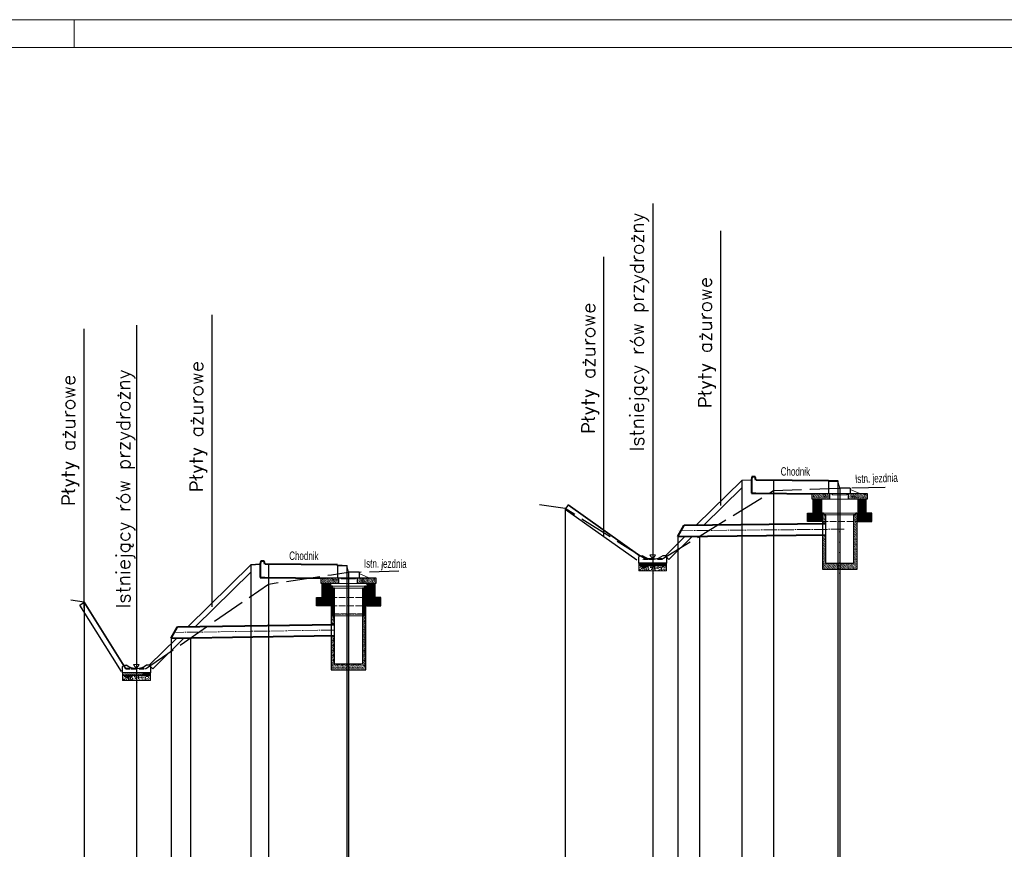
# Model space of a CAD drawing. Header units: millimetres. Extents: x 288 to 84288, y 257 to 29957.
# Tile 6 of 7: x 41311 to 58939, y 15107 to 29957. Entities that reach past the tile are written whole.
import ezdxf
from ezdxf.enums import TextEntityAlignment as Align

# ---------------------------------------------------------------- set-up
doc = ezdxf.new("R2010")
doc.units = ezdxf.units.MM
for name, pattern in [('ACAD_ISO02W100', [15, 12, -3]), ('ACAD_ISO03W100', [30, 12, -18]), ('ACAD_ISO04W100', [30, 24, -3, 0, -3]), ('ACAD_ISO10W100', [18.5, 12, -3, 0.5, -3]), ('DASHEDX2', [1.5, 1, -0.5]), ('DGN Style 2', [0.28364, 0.170184, -0.113456])]:
    doc.linetypes.add(name, pattern=pattern)
for name, color, linetype, lineweight in [('12_obrys', 7, 'Continuous', 0), ('3_opisy', 7, 'Continuous', 0), ('60', 7, 'Continuous', 0), ('9_warstwy', 7, 'Continuous', 0), ('_TABELKA', 7, 'Continuous', 9), ('chodnik', 7, 'Continuous', 0), ('I-kanal.deszcz.projekt.', 30, 'Continuous', 40), ('IS-kanalizacja', 32, 'Continuous', 40), ('IS-Studzienki', 80, 'Continuous', 30), ('korytko betonowe', 7, 'Continuous', 0), ('osie', 10, 'ACAD_ISO04W100', 13), ('pobocze', 7, 'Continuous', 0), ('projektowany', 3, 'Continuous', 35), ('Teren istniejacy', 20, 'DASHEDX2', 25), ('Wpust', 2, 'Continuous', 35)]:
    doc.layers.add(name, color=color, linetype=linetype, lineweight=lineweight)
for name, color, linetype in [('IS-Odnośniki', 7, 'Continuous'), ('IS-tabela', 1, 'Continuous'), ('Tabela', 1, 'Continuous')]:
    doc.layers.add(name, color=color, linetype=linetype)
doc.styles.add('Style-Arial Narrow', font='ARIALN.TTF')

# ---------------------------------------------------------------- blocks, each defined once
blk = doc.blocks.new('S')
at = {"layer": 'IS-Studzienki', "linetype": 'ACAD_ISO03W100', "lineweight": 18}
for p, q in [((55786, 20959), (55726, 21019)), ((55786, 20937), (55726, 20997)), ((55750, 21017), (55736, 21031)), ((55786, 20982), (55768, 20999)), ((56322, 20961), (56286, 20998)), ((56343, 20963), (56307, 20999)), ((56346, 20983), (56319, 21010)), ((56346, 21005), (56324, 21027)), ((55786, 20914), (55726, 20974)), ((55786, 20892), (55726, 20952)), ((55786, 20869), (55726, 20929)), ((55775, 20857), (55726, 20907)), ((55753, 20857), (55726, 20884)), ((55730, 20857), (55726, 20862)), ((56290, 20971), (56286, 20975)), ((56346, 20893), (56286, 20953)), ((56346, 20871), (56286, 20931)), ((56346, 20848), (56286, 20908)), ((56346, 20826), (56286, 20886)), ((56346, 20803), (56286, 20863)), ((56346, 20781), (56286, 20841)), ((56346, 20758), (56286, 20818)), ((56346, 20915), (56290, 20971)), ((56346, 20938), (56322, 20961)), ((56346, 20960), (56343, 20963)), ((55786, 20577), (55732, 20631)), ((55786, 20600), (55754, 20631)), ((55786, 20622), (55777, 20631)), ((56346, 20736), (56286, 20796)), ((56346, 20713), (56286, 20773)), ((56346, 20691), (56286, 20751)), ((56346, 20668), (56286, 20728)), ((56346, 20646), (56286, 20706)), ((56346, 20624), (56286, 20684)), ((56346, 20601), (56286, 20661)), ((56346, 20579), (56286, 20639)), ((55786, 20555), (55726, 20615)), ((55786, 20533), (55726, 20593)), ((55786, 20510), (55726, 20570)), ((55786, 20488), (55726, 20548)), ((55786, 20465), (55726, 20525)), ((55786, 20443), (55726, 20503)), ((55786, 20420), (55726, 20480)), ((55786, 20398), (55726, 20458)), ((56346, 20556), (56286, 20616)), ((56346, 20534), (56286, 20594)), ((56346, 20511), (56286, 20571)), ((56346, 20489), (56286, 20549)), ((56346, 20466), (56286, 20526)), ((56346, 20444), (56286, 20504)), ((56346, 20422), (56286, 20482)), ((56346, 20399), (56286, 20459)), ((55786, 20375), (55726, 20435)), ((55786, 20353), (55726, 20413)), ((55786, 20330), (55726, 20390)), ((55786, 20308), (55726, 20368)), ((55786, 20286), (55726, 20346)), ((55786, 20263), (55726, 20323)), ((55786, 20241), (55726, 20301)), ((55786, 20218), (55726, 20278)), ((56346, 20377), (56286, 20437)), ((56346, 20354), (56286, 20414)), ((56346, 20332), (56286, 20392)), ((56346, 20309), (56286, 20369)), ((56346, 20287), (56286, 20347)), ((56346, 20264), (56286, 20324)), ((56346, 20242), (56286, 20302)), ((56346, 20219), (56286, 20279)), ((55786, 20196), (55726, 20256)), ((55786, 20173), (55726, 20233)), ((55786, 20151), (55726, 20211)), ((55883, 20031), (55726, 20188)), ((55860, 20031), (55726, 20166)), ((55838, 20031), (55726, 20144)), ((55816, 20031), (55726, 20121)), ((55793, 20031), (55726, 20099)), ((55905, 20031), (55805, 20131)), ((55928, 20031), (55828, 20131)), ((55950, 20031), (55850, 20131)), ((55973, 20031), (55873, 20131)), ((55995, 20031), (55895, 20131)), ((56018, 20031), (55918, 20131)), ((56040, 20031), (55940, 20131)), ((56063, 20031), (55963, 20131)), ((56085, 20031), (55985, 20131)), ((56107, 20031), (56007, 20131)), ((56130, 20031), (56030, 20131)), ((56152, 20031), (56052, 20131)), ((56175, 20031), (56075, 20131)), ((56197, 20031), (56097, 20131)), ((56220, 20031), (56120, 20131)), ((56242, 20031), (56142, 20131)), ((56265, 20031), (56165, 20131)), ((56287, 20031), (56187, 20131)), ((56310, 20031), (56210, 20131)), ((56332, 20031), (56232, 20131)), ((56346, 20040), (56254, 20131)), ((56346, 20062), (56277, 20131)), ((56346, 20197), (56286, 20257)), ((56346, 20175), (56286, 20235)), ((56346, 20152), (56286, 20212)), ((56346, 20130), (56286, 20190)), ((56346, 20107), (56286, 20167)), ((56346, 20085), (56286, 20145)), ((55771, 20031), (55726, 20076)), ((55748, 20031), (55726, 20054))]:
    blk.add_line(p, q, dxfattribs=at)
at = {"layer": 'IS-Studzienki', "linetype": 'Continuous', "lineweight": 20}
for p, q in [((56286, 20999), (55786, 20999)), ((55786, 20857), (55726, 20857)), ((55786, 20631), (55726, 20631))]:
    blk.add_line(p, q, dxfattribs=at)
at = {"layer": 'IS-Studzienki'}
blk.add_lwpolyline([(55786, 20131), (55786, 20999), (55756, 20999), (55746, 21031), (55731, 21031), (55726, 21026), (55726, 20031), (56346, 20031), (56346, 21026), (56341, 21031), (56326, 21031), (56316, 20999), (56286, 20999), (56286, 20131)], close=True, dxfattribs=at)
blk = doc.blocks.new('*U4')
at = {"layer": 'korytko betonowe', "color": 7, "linetype": 'Continuous', "lineweight": 30}
for p, q in [((-0.275, 0.05), (-0.25, 0.075)), ((0.25, 0.075), (0.275, 0.05))]:
    blk.add_line(p, q, dxfattribs=at)
at = {"layer": 'korytko betonowe', "color": 7, "linetype": 'Continuous', "lineweight": 30, "flags": 128}
for points in [[(0.275, 0.05), (0.275, -0.075), (-0.275, -0.075), (-0.275, 0.05)], [(-0.25, 0.075), (-0.2, 0.075), (-0.2, 0.075)], [(0.25, 0.075), (0.2, 0.075), (0.2, 0.075)]]:
    blk.add_lwpolyline(points, dxfattribs=at)
at = {"layer": 'korytko betonowe', "color": 7, "linetype": 'Continuous', "lineweight": 30, "extrusion": (0, 0, -1)}
blk.add_arc((0, 0.326), 0.321, 231.4199, 308.5801, dxfattribs=at)
blk = doc.blocks.new('*U5')
at = {"layer": 'korytko betonowe', "color": 7, "linetype": 'Continuous', "lineweight": 30}
blk.add_line((0, 0), (0, 0), dxfattribs=at)
blk.add_line((0, 0), (0, 0), dxfattribs=at)
at = {"layer": 'korytko betonowe', "color": 7, "linetype": 'Continuous', "lineweight": 30, "flags": 128}
for points in [[(0, 0), (0, 0), (0, 0), (0, 0)], [(0, 0), (0, 0), (0, 0)], [(0, 0), (0, 0), (0, 0)]]:
    blk.add_lwpolyline(points, dxfattribs=at)
at = {"layer": 'korytko betonowe', "color": 7, "linetype": 'Continuous', "lineweight": 30, "extrusion": (0, 0, -1)}
blk.add_arc((0, 0), 0.321, 231.4199, 308.5801, dxfattribs=at)
blk = doc.blocks.new('Podstawa')
at = {"layer": 'IS-Studzienki', "linetype": 'ACAD_ISO03W100', "lineweight": 20}
h = blk.add_hatch(dxfattribs=at)
h.set_pattern_fill('ANSI31', color=256, scale=5, angle=90, style=0)
h.set_pattern_definition([(135, (7153.719, 34713.496), (-11.22532, -11.22532), [])])
h.paths.add_polyline_path([(7304, 34963), (7154, 34963), (7154, 34713), (7304, 34713)])
h.paths.add_polyline_path([(8104, 34963), (7954, 34963), (7954, 34713), (8104, 34713)])
h = blk.add_hatch(dxfattribs=at)
h.set_pattern_fill('ANSI31', color=256, scale=5, angle=90, style=0)
h.set_pattern_definition([(135, (7053.719, 34563.496), (-11.22532, -11.22532), [])])
h.paths.add_polyline_path([(8204, 34713), (7954, 34713), (7954, 34563), (8204, 34563)])
h.paths.add_polyline_path([(7304, 34713), (7054, 34713), (7054, 34563), (7304, 34563)])
for p, q in [((7229, 34963), (7139, 35053)), ((7206, 34963), (7139, 35031)), ((7184, 34963), (7139, 35008)), ((7161, 34963), (7139, 34986)), ((7251, 34963), (7151, 35063)), ((7273, 34963), (7173, 35063)), ((7296, 34963), (7196, 35063)), ((7318, 34963), (7218, 35063)), ((7341, 34963), (7241, 35063)), ((7363, 34963), (7263, 35063)), ((7384, 34965), (7286, 35063)), ((7384, 34988), (7308, 35063)), ((7408, 34963), (7308, 35063)), ((7384, 35010), (7331, 35063)), ((7431, 34963), (7331, 35063)), ((7384, 35033), (7353, 35063)), ((7451, 34965), (7353, 35063)), ((7384, 35055), (7375, 35063)), ((7451, 34988), (7375, 35063)), ((7451, 35010), (7398, 35063)), ((7451, 35033), (7420, 35063)), ((7451, 35055), (7443, 35063)), ((7906, 34963), (7811, 35059)), ((7884, 34963), (7811, 35037)), ((7861, 34963), (7811, 35014)), ((7839, 34963), (7811, 34992)), ((7817, 34963), (7811, 34969)), ((7929, 34963), (7829, 35063)), ((7951, 34963), (7851, 35063)), ((7969, 34963), (7874, 35059)), ((7947, 34963), (7874, 35037)), ((7924, 34963), (7874, 35014)), ((7902, 34963), (7874, 34992)), ((7880, 34963), (7874, 34969)), ((7992, 34963), (7892, 35063)), ((8014, 34963), (7914, 35063)), ((8037, 34963), (7937, 35063)), ((8059, 34963), (7959, 35063)), ((8082, 34963), (7982, 35063)), ((8104, 34963), (8004, 35063)), ((8119, 34971), (8027, 35063)), ((8119, 34994), (8049, 35063)), ((8119, 35016), (8071, 35063)), ((8119, 35039), (8094, 35063)), ((8119, 35061), (8116, 35063))]:
    blk.add_line(p, q, dxfattribs=at)
at = {"layer": 'IS-Studzienki', "linetype": 'Continuous', "lineweight": 20}
blk.add_line((7384, 34963), (7874, 34963), dxfattribs=at)
at = {"layer": 'IS-Studzienki', "linetype": 'ACAD_ISO02W100', "lineweight": 20, "ltscale": 10}
for p, q in [((7449, 35063), (7789, 35063)), ((7304, 34713), (7954, 34713)), ((7304, 34563), (7954, 34563))]:
    blk.add_line(p, q, dxfattribs=at)
at = {"layer": 'IS-Studzienki', "linetype": 'Continuous'}
for points in [[(7139, 35063), (7449, 35063), (7449, 34963), (7139, 34963)], [(7304, 34713), (7154, 34713), (7154, 34963), (7304, 34963)], [(7789, 35063), (8119, 35063), (8119, 34963), (7789, 34963)], [(8104, 34963), (7954, 34963), (7954, 34713), (8104, 34713)], [(7304, 34563), (7054, 34563), (7054, 34713), (7304, 34713)], [(8204, 34713), (7954, 34713), (7954, 34563), (8204, 34563)]]:
    blk.add_lwpolyline(points, close=True, dxfattribs=at)
blk = doc.blocks.new('Podstawa 1000  II')
at = {"layer": 'IS-Studzienki', "linetype": 'ACAD_ISO03W100', "lineweight": 18}
for p, q in [((38411, 28192), (38397, 28207)), ((38447, 28134), (38387, 28194)), ((38447, 28112), (38387, 28172)), ((38447, 28089), (38387, 28149)), ((38447, 28067), (38387, 28127)), ((38447, 28045), (38387, 28105)), ((38436, 28033), (38387, 28082)), ((38414, 28033), (38387, 28060)), ((38391, 28033), (38387, 28037)), ((38447, 28157), (38429, 28175)), ((38983, 28137), (38947, 28173)), ((38951, 28146), (38947, 28151)), ((39007, 28068), (38947, 28128)), ((39007, 28046), (38947, 28106)), ((39007, 28023), (38947, 28083)), ((39007, 28001), (38947, 28061)), ((39007, 27979), (38947, 28039)), ((39007, 28091), (38951, 28146)), ((39003, 28139), (38968, 28175)), ((39007, 28158), (38980, 28185)), ((39007, 28113), (38983, 28137)), ((39007, 28181), (38985, 28202)), ((39007, 28136), (39003, 28139)), ((39007, 27956), (38947, 28016)), ((39007, 27934), (38947, 27994)), ((39007, 27911), (38947, 27971)), ((39007, 27889), (38947, 27949)), ((39007, 27866), (38947, 27926)), ((39007, 27844), (38947, 27904)), ((39007, 27821), (38947, 27881)), ((39007, 27799), (38947, 27859)), ((38447, 27730), (38387, 27790)), ((38447, 27708), (38387, 27768)), ((38447, 27685), (38387, 27745)), ((38447, 27663), (38387, 27723)), ((38447, 27640), (38387, 27700)), ((38447, 27618), (38387, 27678)), ((38447, 27753), (38393, 27807)), ((38447, 27775), (38415, 27807)), ((38447, 27798), (38438, 27807)), ((39007, 27776), (38947, 27836)), ((39007, 27754), (38947, 27814)), ((39007, 27732), (38947, 27792)), ((39007, 27709), (38947, 27769)), ((39007, 27687), (38947, 27747)), ((39007, 27664), (38947, 27724)), ((39007, 27642), (38947, 27702)), ((39007, 27619), (38947, 27679)), ((38447, 27596), (38387, 27656)), ((38447, 27573), (38387, 27633)), ((38447, 27551), (38387, 27611)), ((38447, 27528), (38387, 27588)), ((38447, 27506), (38387, 27566)), ((38447, 27483), (38387, 27543)), ((38447, 27461), (38387, 27521)), ((39007, 27597), (38947, 27657)), ((39007, 27574), (38947, 27634)), ((39007, 27552), (38947, 27612)), ((39007, 27529), (38947, 27589)), ((39007, 27507), (38947, 27567)), ((39007, 27485), (38947, 27545)), ((39007, 27462), (38947, 27522)), ((38447, 27438), (38387, 27498)), ((38447, 27416), (38387, 27476)), ((38447, 27394), (38387, 27454)), ((38447, 27371), (38387, 27431)), ((38447, 27349), (38387, 27409)), ((38447, 27326), (38387, 27386)), ((38544, 27207), (38387, 27364)), ((38521, 27207), (38387, 27341)), ((39007, 27440), (38947, 27500)), ((39007, 27417), (38947, 27477)), ((39007, 27395), (38947, 27455)), ((39007, 27372), (38947, 27432)), ((39007, 27350), (38947, 27410)), ((39007, 27327), (38947, 27387)), ((39007, 27305), (38947, 27365)), ((39007, 27283), (38947, 27343)), ((38499, 27207), (38387, 27319)), ((38476, 27207), (38387, 27296)), ((38454, 27207), (38387, 27274)), ((38431, 27207), (38387, 27251)), ((38409, 27207), (38387, 27229)), ((38566, 27207), (38466, 27307)), ((38589, 27207), (38489, 27307)), ((38611, 27207), (38511, 27307)), ((38634, 27207), (38534, 27307)), ((38656, 27207), (38556, 27307)), ((38678, 27207), (38578, 27307)), ((38701, 27207), (38601, 27307)), ((38723, 27207), (38623, 27307)), ((38746, 27207), (38646, 27307)), ((38768, 27207), (38668, 27307)), ((38791, 27207), (38691, 27307)), ((38813, 27207), (38713, 27307)), ((38836, 27207), (38736, 27307)), ((38858, 27207), (38758, 27307)), ((38880, 27207), (38780, 27307)), ((38903, 27207), (38803, 27307)), ((38925, 27207), (38825, 27307)), ((38948, 27207), (38848, 27307)), ((38970, 27207), (38870, 27307)), ((38993, 27207), (38893, 27307)), ((39007, 27215), (38915, 27307)), ((39007, 27238), (38938, 27307)), ((39007, 27260), (38947, 27320))]:
    blk.add_line(p, q, dxfattribs=at)
at = {"layer": 'IS-Studzienki', "linetype": 'ACAD_ISO02W100', "lineweight": 15, "ltscale": 10}
blk.add_line((38407, 28207), (38987, 28207), dxfattribs=at)
at = {"layer": 'IS-Studzienki', "linetype": 'Continuous', "lineweight": 20}
for p, q in [((38447, 28033), (38387, 28033)), ((38947, 28175), (38447, 28175)), ((38447, 27807), (38387, 27807))]:
    blk.add_line(p, q, dxfattribs=at)
at = {"layer": 'IS-Studzienki'}
blk.add_lwpolyline([(38447, 27307), (38447, 28175), (38417, 28175), (38407, 28207), (38392, 28207), (38387, 28202), (38387, 27207), (39007, 27207), (39007, 28202), (39002, 28207), (38987, 28207), (38977, 28175), (38947, 28175), (38947, 27307)], close=True, dxfattribs=at)
blk = doc.blocks.new('Krąg 500')
at = {"layer": 'IS-Studzienki', "linetype": 'ACAD_ISO03W100', "lineweight": 13}
h = blk.add_hatch(dxfattribs=at)
h.set_pattern_fill('ANSI31', color=256, scale=5, angle=90, style=0)
h.set_pattern_definition([(135, (39872.578, 29628.221), (-11.22532, -11.22532), [])])
h.paths.add_polyline_path([(39933, 30126), (39903, 30126), (39893, 30158), (39880, 30158), (39873, 30151), (39873, 29658), (39903, 29658), (39913, 29628), (39933, 29628)])
h.paths.add_polyline_path([(40493, 30151), (40486, 30158), (40473, 30158), (40463, 30126), (40433, 30126), (40433, 30101, 0.228719), (40493, 30091)])
h.paths.add_polyline_path([(40493, 30091, -0.228719), (40433, 30101), (40433, 29695, -0.228719), (40493, 29686)])
h.paths.add_polyline_path([(40493, 29686, 0.228719), (40433, 29695), (40433, 29628), (40453, 29628), (40463, 29658), (40493, 29658)])
at = {"layer": 'IS-Studzienki', "lineweight": 13}
for p, q in [((39893, 30158), (40473, 30158)), ((39933, 30126), (40433, 30126)), ((39933, 29628), (40433, 29628))]:
    blk.add_line(p, q, dxfattribs=at)
at = {"layer": 'IS-Studzienki', "linetype": 'ACAD_ISO10W100', "lineweight": 13, "ltscale": 10}
blk.add_line((39933, 29658), (40433, 29658), dxfattribs=at)
at = {"layer": 'IS-Studzienki'}
for points in [[(39893, 30158), (39878, 30158), (39873, 30153), (39873, 29658), (39903, 29658), (39913, 29628), (39933, 29628), (39933, 30126), (39903, 30126)], [(40493, 29658), (40493, 30153), (40488, 30158), (40473, 30158), (40463, 30126), (40433, 30126), (40433, 29628), (40453, 29628), (40463, 29658)]]:
    blk.add_lwpolyline(points, close=True, dxfattribs=at)

msp = doc.modelspace()

# ---------------------------------------------------------------- hatches: boundary and pattern name
at = {"layer": '9_warstwy', "linetype": 'Continuous', "lineweight": 0}
h = msp.add_hatch(dxfattribs=at)
h.set_pattern_fill('DOTS', scale=909.09, style=0, pattern_type=2)
h.set_pattern_definition([(0, (31344.8096, 20832.4175), (3.607951, 7.2159019), [0, -7.2163564])])
h.paths.add_polyline_path([(52758, 20225), (52394, 20225), (52394, 20180), (52412, 20180), (52563, 20180), (52753, 20180)])
h = msp.add_hatch(dxfattribs=at)
h.set_pattern_fill('AR-CONC', scale=909.09, style=0, pattern_type=2)
h.set_pattern_definition([(50, (31447.91, 20750.56), (82.81113, -7.24503), [8.65908, -95.2499]), (355, (31447.91, 20750.56), (-16.01945, 86.84384), [6.92727, -76.19992]), (100.451, (31454.81, 20749.96), (66.79198, 79.5984), [7.35908, -80.94992]), (46.1842, (31447.91, 20773.65), (123.2176, -19.11013), [12.9891, -142.8753]), (96.6356, (31458.18, 20772.06), (107.9104, 112.46645), [11.0391, -121.4253]), (351.184, (31447.91, 20773.65), (107.91115, 112.4663), [10.3909, -114.2999]), (21, (31459.45, 20767.88), (68.91579, -46.48428), [8.65908, -95.2499]), (326, (31459.45, 20767.88), (28.0918, 83.72172), [6.92727, -76.19992]), (71.4514, (31465.196, 20764.006), (97.0074, 37.23763), [7.35908, -80.94992]), (37.5, (31444.426, 20751), (1.40391, 38.43407), [0, -75.27265, 0, -77.35447, 0, -76.49083]), (7.5, (31444.426, 20751), (30.37254, 45.53658), [0, -44.09996, 0, -73.54538, 0, -29.15452]), (327.5, (31426.244, 20751), (61.632027, -2.60397), [0, -28.86361, 0, -90.05446, 0, -119.49988]), (317.5, (31408.06, 20751), (67.33138, 11.55748), [0, -37.51814, 0, -59.80903, 0, -84.85446])])
h.paths.add_polyline_path([(52484, 20133), (52412, 20180), (52394, 20180), (52394, 20089), (52894, 20089), (52894, 20180), (52753, 20180), (52563, 20180)])
h = msp.add_hatch(dxfattribs=at)
h.set_pattern_fill('AR-CONC', scale=909.09, style=0, pattern_type=2)
h.set_pattern_definition([(50, (31244.935, 20774.36), (82.81113, -7.24503), [8.65908, -95.2499]), (355, (31244.935, 20774.36), (-16.01945, 86.84384), [6.92727, -76.19992]), (100.451, (31251.84, 20773.76), (66.79198, 79.5984), [7.3591, -80.94992]), (46.1842, (31244.94, 20797.45), (123.2176, -19.11013), [12.9891, -142.8753]), (96.6356, (31255.2, 20795.86), (107.9104, 112.46645), [11.0391, -121.4253]), (351.184, (31244.94, 20797.45), (107.91115, 112.4663), [10.3909, -114.2999]), (21, (31256.48, 20791.68), (68.91579, -46.48428), [8.65908, -95.2499]), (326, (31256.48, 20791.68), (28.0918, 83.72172), [6.92727, -76.19992]), (71.4514, (31262.22, 20787.805), (97.0074, 37.23763), [7.3591, -80.94992]), (37.5, (31244.426, 20774.638), (1.40391, 38.43407), [0, -75.27265, 0, -77.35447, 0, -76.49083]), (7.5, (31244.426, 20774.638), (30.37254, 45.53658), [0, -44.09996, 0, -73.54538, 0, -29.15452]), (327.5, (31217.153, 20774.638), (61.632027, -2.60397), [0, -28.86361, 0, -90.05446, 0, -119.49988]), (317.5, (31208.06, 20774.64), (67.33138, 11.55748), [0, -37.51814, 0, -59.80903, 0, -84.85446])])
h.paths.add_polyline_path([(52412, 20180), (52484, 20133), (52563, 20180)])
h = msp.add_hatch(dxfattribs=at)
h.set_pattern_fill('DOTS', scale=909.09, style=0, pattern_type=2)
h.set_pattern_definition([(0, (31586.236, 20818.535), (3.607951, 7.2159019), [0, -7.2163564])])
h.paths.add_polyline_path([(52753, 20180), (52894, 20180), (52894, 20225), (52758, 20225)])
h = msp.add_hatch(dxfattribs=at)
h.set_pattern_fill('AR-CONC', scale=0.90909, style=0, pattern_type=2)
h.set_pattern_definition([(50, (52640.87915, 20050.385), (0.08281113, -0.00724503), [0.00865908, -0.0952499]), (355, (52640.87915, 20050.385), (-0.01601945, 0.08684384), [0.00692727, -0.07619992]), (100.451, (52640.88605, 20050.3844), (0.06679198, 0.0795984), [0.00735908, -0.08094992]), (46.1842, (52640.87915, 20050.40809), (0.1232176, -0.01911013), [0.0129891, -0.1428753]), (96.6356, (52640.88942, 20050.4065), (0.1079104, 0.11246645), [0.0110391, -0.1214253]), (351.184, (52640.87915, 20050.40809), (0.10791115, 0.1124663), [0.0103909, -0.1142999]), (21, (52640.890695, 20050.40232), (0.06891579, -0.04648428), [0.00865908, -0.0952499]), (326, (52640.890695, 20050.40232), (0.0280918, 0.08372172), [0.00692727, -0.07619992]), (71.4514, (52640.89644, 20050.398446), (0.0970074, 0.03723763), [0.00735908, -0.08094992]), (37.5, (52640.875668, 20050.38544), (0.00140391, 0.03843407), [0, -0.07527265, 0, -0.07735447, 0, -0.07649083]), (7.5, (52640.875668, 20050.38544), (0.03037254, 0.04553658), [0, -0.04409996, 0, -0.07354538, 0, -0.02915452]), (327.5, (52640.857486, 20050.38544), (0.061632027, -0.00260397), [0, -0.02886361, 0, -0.09005446, 0, -0.11949988]), (317.5, (52640.839304, 20050.38544), (0.06733138, 0.01155748), [0, -0.03751814, 0, -0.05980903, 0, -0.08485446])])
h.paths.add_polyline_path([(52662, 20050), (52662, 20050), (52662, 20050), (52662, 20050), (52662, 20050), (52662, 20050), (52662, 20050), (52662, 20050)])
h = msp.add_hatch(dxfattribs=at)
h.set_pattern_fill('AR-CONC', scale=0.90909, style=0, pattern_type=2)
h.set_pattern_definition([(50, (52640.67618, 20050.4088), (0.08281113, -0.00724503), [0.00865908, -0.0952499]), (355, (52640.67618, 20050.4088), (-0.01601945, 0.08684384), [0.00692727, -0.07619992]), (100.451, (52640.68308, 20050.4082), (0.06679198, 0.0795984), [0.0073591, -0.08094992]), (46.1842, (52640.67618, 20050.43189), (0.1232176, -0.01911013), [0.0129891, -0.1428753]), (96.6356, (52640.68645, 20050.4303), (0.1079104, 0.11246645), [0.0110391, -0.1214253]), (351.184, (52640.67618, 20050.43189), (0.10791115, 0.1124663), [0.0103909, -0.1142999]), (21, (52640.68772, 20050.42612), (0.06891579, -0.04648428), [0.00865908, -0.0952499]), (326, (52640.68772, 20050.42612), (0.0280918, 0.08372172), [0.00692727, -0.07619992]), (71.4514, (52640.693465, 20050.422245), (0.0970074, 0.03723763), [0.0073591, -0.08094992]), (37.5, (52640.675668, 20050.409078), (0.00140391, 0.03843407), [0, -0.07527265, 0, -0.07735447, 0, -0.07649083]), (7.5, (52640.675668, 20050.409078), (0.03037254, 0.04553658), [0, -0.04409996, 0, -0.07354538, 0, -0.02915452]), (327.5, (52640.648395, 20050.409078), (0.061632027, -0.00260397), [0, -0.02886361, 0, -0.09005446, 0, -0.11949988]), (317.5, (52640.639304, 20050.40908), (0.06733138, 0.01155748), [0, -0.03751814, 0, -0.05980903, 0, -0.08485446])])
h.paths.add_polyline_path([(52662, 20050), (52662, 20050), (52662, 20050)])
h = msp.add_hatch(dxfattribs=at)
h.set_pattern_fill('DOTS', scale=0.90909, style=0, pattern_type=2)
h.set_pattern_definition([(0, (52640.776051, 20050.4668575), (0.003607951, 0.0072159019), [0, -0.0072163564])])
h.paths.add_polyline_path([(52662, 20050), (52662, 20050), (52662, 20050), (52662, 20050), (52662, 20050), (52662, 20050)])
h = msp.add_hatch(dxfattribs=at)
h.set_pattern_fill('DOTS', scale=0.90909, style=0, pattern_type=2)
h.set_pattern_definition([(0, (52641.0174774, 20050.452975), (0.003607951, 0.0072159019), [0, -0.0072163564])])
h.paths.add_polyline_path([(52662, 20050), (52662, 20050), (52662, 20050), (52662, 20050)])
h = msp.add_hatch(dxfattribs=at)
h.set_pattern_fill('DOTS', scale=909.09, style=0, pattern_type=2)
h.set_pattern_definition([(0, (22102.8384, 18872.42), (3.607951, 7.2159019), [0, -7.2163564])])
h.paths.add_polyline_path([(43516, 18265), (43152, 18265), (43152, 18220), (43170, 18220), (43321, 18220), (43511, 18220)])
h = msp.add_hatch(dxfattribs=at)
h.set_pattern_fill('AR-CONC', scale=909.09, style=0, pattern_type=2)
h.set_pattern_definition([(50, (22205.937, 18790.564), (82.81113, -7.24503), [8.65908, -95.2499]), (355, (22205.94, 18790.56), (-16.01945, 86.84384), [6.92727, -76.19992]), (100.451, (22212.84, 18789.96), (66.79198, 79.5984), [7.35908, -80.94992]), (46.1842, (22205.94, 18813.65), (123.2176, -19.11013), [12.9891, -142.8753]), (96.6356, (22216.2, 18812.06), (107.9104, 112.46645), [11.0391, -121.4253]), (351.184, (22205.94, 18813.65), (107.91115, 112.4663), [10.3909, -114.2999]), (21, (22217.48, 18807.88), (68.91579, -46.48428), [8.65908, -95.2499]), (326, (22217.48, 18807.88), (28.0918, 83.72172), [6.92727, -76.19992]), (71.4514, (22223.225, 18804.01), (97.0074, 37.23763), [7.35908, -80.94992]), (37.5, (22202.455, 18791.004), (1.40391, 38.43407), [0, -75.27265, 0, -77.35447, 0, -76.49083]), (7.5, (22202.455, 18791.004), (30.37254, 45.53658), [0, -44.09996, 0, -73.54538, 0, -29.15452]), (327.5, (22184.273, 18791.004), (61.632027, -2.60397), [0, -28.86361, 0, -90.05446, 0, -119.49988]), (317.5, (22166.09, 18791.004), (67.33138, 11.55748), [0, -37.51814, 0, -59.80903, 0, -84.85446])])
h.paths.add_polyline_path([(43242, 18173), (43170, 18220), (43152, 18220), (43152, 18129), (43652, 18129), (43652, 18220), (43511, 18220), (43321, 18220)])
h = msp.add_hatch(dxfattribs=at)
h.set_pattern_fill('AR-CONC', scale=909.09, style=0, pattern_type=2)
h.set_pattern_definition([(50, (22002.964, 18814.36), (82.81113, -7.24503), [8.65908, -95.2499]), (355, (22002.96, 18814.36), (-16.01945, 86.84384), [6.92727, -76.19992]), (100.451, (22009.865, 18813.76), (66.79198, 79.5984), [7.3591, -80.94992]), (46.1842, (22002.96, 18837.45), (123.2176, -19.11013), [12.9891, -142.8753]), (96.6356, (22013.23, 18835.86), (107.9104, 112.46645), [11.0391, -121.4253]), (351.184, (22002.96, 18837.45), (107.91115, 112.4663), [10.3909, -114.2999]), (21, (22014.51, 18831.68), (68.91579, -46.48428), [8.65908, -95.2499]), (326, (22014.51, 18831.68), (28.0918, 83.72172), [6.92727, -76.19992]), (71.4514, (22020.25, 18827.81), (97.0074, 37.23763), [7.3591, -80.94992]), (37.5, (22002.455, 18814.64), (1.40391, 38.43407), [0, -75.27265, 0, -77.35447, 0, -76.49083]), (7.5, (22002.455, 18814.64), (30.37254, 45.53658), [0, -44.09996, 0, -73.54538, 0, -29.15452]), (327.5, (21975.182, 18814.64), (61.632027, -2.60397), [0, -28.86361, 0, -90.05446, 0, -119.49988]), (317.5, (21966.09, 18814.64), (67.33138, 11.55748), [0, -37.51814, 0, -59.80903, 0, -84.85446])])
h.paths.add_polyline_path([(43170, 18220), (43242, 18173), (43321, 18220)])
h = msp.add_hatch(dxfattribs=at)
h.set_pattern_fill('DOTS', scale=909.09, style=0, pattern_type=2)
h.set_pattern_definition([(0, (22344.2646, 18858.537), (3.607951, 7.2159019), [0, -7.2163564])])
h.paths.add_polyline_path([(43511, 18220), (43652, 18220), (43652, 18265), (43516, 18265)])
h = msp.add_hatch(dxfattribs=at)
h.set_pattern_fill('DOTS', scale=0.90909, style=0, pattern_type=2)
h.set_pattern_definition([(0, (43399.0462804, 18090.455412), (0.003607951, 0.0072159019), [0, -0.0072163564])])
h.paths.add_polyline_path([(43420, 18090), (43420, 18090), (43420, 18090), (43420, 18090)])
h = msp.add_hatch(dxfattribs=at)
h.set_pattern_fill('DOTS', scale=0.90909, style=0, pattern_type=2)
h.set_pattern_definition([(0, (43398.804854, 18090.469295), (0.003607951, 0.0072159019), [0, -0.0072163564])])
h.paths.add_polyline_path([(43420, 18090), (43420, 18090), (43420, 18090), (43420, 18090), (43420, 18090), (43420, 18090)])
h = msp.add_hatch(dxfattribs=at)
h.set_pattern_fill('AR-CONC', scale=0.90909, style=0, pattern_type=2)
h.set_pattern_definition([(50, (43398.70498, 18090.41124), (0.08281113, -0.00724503), [0.00865908, -0.0952499]), (355, (43398.70498, 18090.41124), (-0.01601945, 0.08684384), [0.00692727, -0.07619992]), (100.451, (43398.71188, 18090.410634), (0.06679198, 0.0795984), [0.0073591, -0.08094992]), (46.1842, (43398.70498, 18090.43433), (0.1232176, -0.01911013), [0.0129891, -0.1428753]), (96.6356, (43398.71525, 18090.43274), (0.1079104, 0.11246645), [0.0110391, -0.1214253]), (351.184, (43398.70498, 18090.43433), (0.10791115, 0.1124663), [0.0103909, -0.1142999]), (21, (43398.716525, 18090.428556), (0.06891579, -0.04648428), [0.00865908, -0.0952499]), (326, (43398.716525, 18090.42856), (0.0280918, 0.08372172), [0.00692727, -0.07619992]), (71.4514, (43398.72227, 18090.42468), (0.0970074, 0.03723763), [0.0073591, -0.08094992]), (37.5, (43398.70447, 18090.411515), (0.00140391, 0.03843407), [0, -0.07527265, 0, -0.07735447, 0, -0.07649083]), (7.5, (43398.70447, 18090.411515), (0.03037254, 0.04553658), [0, -0.04409996, 0, -0.07354538, 0, -0.02915452]), (327.5, (43398.677198, 18090.411515), (0.061632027, -0.00260397), [0, -0.02886361, 0, -0.09005446, 0, -0.11949988]), (317.5, (43398.668107, 18090.411515), (0.06733138, 0.01155748), [0, -0.03751814, 0, -0.05980903, 0, -0.08485446])])
h.paths.add_polyline_path([(43420, 18090), (43420, 18090), (43420, 18090)])
h = msp.add_hatch(dxfattribs=at)
h.set_pattern_fill('AR-CONC', scale=0.90909, style=0, pattern_type=2)
h.set_pattern_definition([(50, (43398.90795, 18090.38744), (0.08281113, -0.00724503), [0.00865908, -0.0952499]), (355, (43398.90795, 18090.38744), (-0.01601945, 0.08684384), [0.00692727, -0.07619992]), (100.451, (43398.91485, 18090.386835), (0.06679198, 0.0795984), [0.00735908, -0.08094992]), (46.1842, (43398.90795, 18090.41053), (0.1232176, -0.01911013), [0.0129891, -0.1428753]), (96.6356, (43398.91822, 18090.40894), (0.1079104, 0.11246645), [0.0110391, -0.1214253]), (351.184, (43398.90795, 18090.41053), (0.10791115, 0.1124663), [0.0103909, -0.1142999]), (21, (43398.9195, 18090.40476), (0.06891579, -0.04648428), [0.00865908, -0.0952499]), (326, (43398.9195, 18090.40476), (0.0280918, 0.08372172), [0.00692727, -0.07619992]), (71.4514, (43398.92524, 18090.40088), (0.0970074, 0.03723763), [0.00735908, -0.08094992]), (37.5, (43398.90447, 18090.38788), (0.00140391, 0.03843407), [0, -0.07527265, 0, -0.07735447, 0, -0.07649083]), (7.5, (43398.90447, 18090.38788), (0.03037254, 0.04553658), [0, -0.04409996, 0, -0.07354538, 0, -0.02915452]), (327.5, (43398.88629, 18090.38788), (0.061632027, -0.00260397), [0, -0.02886361, 0, -0.09005446, 0, -0.11949988]), (317.5, (43398.868107, 18090.38788), (0.06733138, 0.01155748), [0, -0.03751814, 0, -0.05980903, 0, -0.08485446])])
h.paths.add_polyline_path([(43420, 18090), (43420, 18090), (43420, 18090), (43420, 18090), (43420, 18090), (43420, 18090), (43420, 18090), (43420, 18090)])

# ---------------------------------------------------------------- linework, layer by layer
at = {"layer": '12_obrys', "color": 251, "linetype": 'DGN Style 2', "lineweight": 40}
for p, q in [((52623, 20298), (52456, 20298)), ((52807, 20298), (52517, 20298)), ((52662, 20050), (52662, 20050)), ((52662, 20050), (52662, 20050)), ((43381, 18338), (43214, 18338)), ((43565, 18338), (43220, 18338)), ((43420, 18090), (43420, 18090)), ((43420, 18090), (43420, 18090))]:
    msp.add_line(p, q, dxfattribs=at)
at = {"layer": '3_opisy', "color": 7, "linetype": 'Continuous', "lineweight": 0, "flags": 128}
for points in [[(52644, 20298), (52593, 20375), (52693, 20375), (52644, 20298)], [(52662, 20050), (52662, 20050), (52662, 20050), (52662, 20050)], [(43402, 18338), (43351, 18415), (43451, 18415), (43402, 18338)], [(43420, 18090), (43420, 18090), (43420, 18090), (43420, 18090)]]:
    msp.add_lwpolyline(points, dxfattribs=at)
at = {"layer": '9_warstwy', "color": 7, "linetype": 'Continuous', "lineweight": 13}
for p, q in [((52871, 20362), (52936, 20297)), ((52662, 20050), (52662, 20050)), ((43629, 18402), (43694, 18337)), ((43420, 18090), (43420, 18090))]:
    msp.add_line(p, q, dxfattribs=at)
at = {"layer": '9_warstwy', "color": 7, "linetype": 'Continuous', "lineweight": 0, "flags": 128}
for points in [[(52758, 20225), (52394, 20225), (52394, 20180), (52412, 20180), (52563, 20180), (52753, 20180), (52758, 20225)], [(52484, 20133), (52412, 20180), (52394, 20180), (52394, 20089), (52894, 20089), (52894, 20180), (52753, 20180), (52563, 20180), (52484, 20133)], [(52412, 20180), (52484, 20133), (52563, 20180), (52412, 20180)], [(52753, 20180), (52894, 20180), (52894, 20225), (52758, 20225), (52753, 20180)], [(52662, 20050), (52662, 20050), (52662, 20050), (52662, 20050), (52662, 20050), (52662, 20050), (52662, 20050), (52662, 20050), (52662, 20050)], [(52662, 20050), (52662, 20050), (52662, 20050), (52662, 20050)], [(52662, 20050), (52662, 20050), (52662, 20050), (52662, 20050), (52662, 20050), (52662, 20050), (52662, 20050)], [(52662, 20050), (52662, 20050), (52662, 20050), (52662, 20050), (52662, 20050)], [(43516, 18265), (43152, 18265), (43152, 18220), (43170, 18220), (43321, 18220), (43511, 18220), (43516, 18265)], [(43242, 18173), (43170, 18220), (43152, 18220), (43152, 18129), (43652, 18129), (43652, 18220), (43511, 18220), (43321, 18220), (43242, 18173)], [(43170, 18220), (43242, 18173), (43321, 18220), (43170, 18220)], [(43511, 18220), (43652, 18220), (43652, 18265), (43516, 18265), (43511, 18220)], [(43420, 18090), (43420, 18090), (43420, 18090), (43420, 18090), (43420, 18090)], [(43420, 18090), (43420, 18090), (43420, 18090), (43420, 18090), (43420, 18090), (43420, 18090), (43420, 18090)], [(43420, 18090), (43420, 18090), (43420, 18090), (43420, 18090)], [(43420, 18090), (43420, 18090), (43420, 18090), (43420, 18090), (43420, 18090), (43420, 18090), (43420, 18090), (43420, 18090), (43420, 18090)]]:
    msp.add_lwpolyline(points, close=True, dxfattribs=at)
at = {"layer": '_TABELKA', "linetype": 'Continuous'}
for p, q in [((84288, 29957), (288, 29957)), ((42288, 29457), (42288, 29957)), ((83788, 29457), (788, 29457))]:
    msp.add_line(p, q, dxfattribs=at)
at = {"layer": 'chodnik', "color": 6, "linetype": 'Continuous', "lineweight": 40}
for p, q in [((54421, 21772), (54412, 21717)), ((54412, 21717), (54412, 21482)), ((54481, 21772), (54421, 21772)), ((54492, 21717), (54481, 21772)), ((55792, 21704), (54492, 21717)), ((55792, 21694), (55792, 21704)), ((55792, 21694), (55792, 21704)), ((55962, 21694), (55792, 21694)), ((55992, 21574), (55992, 21574)), ((54412, 21482), (54492, 21482)), ((54492, 21482), (55592, 21472)), ((45628, 20264), (45619, 20209)), ((45619, 20209), (45619, 19973)), ((45688, 20264), (45628, 20264)), ((45699, 20209), (45688, 20264)), ((46999, 20196), (45699, 20209)), ((46999, 20186), (46999, 20196)), ((45619, 19973), (45699, 19973)), ((45699, 19973), (46799, 19963))]:
    msp.add_line(p, q, dxfattribs=at)
at = {"layer": 'I-kanal.deszcz.projekt.'}
for p, q in [((53207, 20909), (55742, 20937)), ((53095, 20708), (55742, 20737)), ((44135, 19089), (46949, 19131)), ((44022, 18887), (46949, 18931))]:
    msp.add_line(p, q, dxfattribs=at)
at = {"layer": 'IS-kanalizacja'}
for p, q in [((53095, 20708), (53207, 20909)), ((44022, 18887), (44135, 19089))]:
    msp.add_line(p, q, dxfattribs=at)
at = {"layer": 'IS-Studzienki', "linetype": 'ACAD_ISO02W100', "lineweight": 15, "ltscale": 10}
msp.add_line((55702, 21124), (56282, 21124), dxfattribs=at)
at = {"layer": 'IS-tabela'}
for p, q in [((52644, 26664), (52644, 5228)), ((43402, 24486), (43402, 5225)), ((54242, 21707), (54242, 7228)), ((54806, 21714), (54806, 7228)), ((45449, 20199), (45449, 7228)), ((45766, 20208), (45766, 7228))]:
    msp.add_line(p, q, dxfattribs=at)
at = {"layer": 'IS-tabela', "flags": 128}
for points in [[(55961, 21694), (55961, 18347), (55961, 9228)], [(55992, 21574), (55992, 18227), (55992, 5228), (55992, 5228)], [(51076, 21208), (51076, 13611), (51076, 10228), (51076, 10228)], [(47169, 20186), (47169, 16350), (47169, 9228)], [(47199, 20066), (47199, 16230), (47199, 5228), (47199, 5228)], [(42464, 19528), (42464, 13611), (42464, 10228), (42464, 10228)], [(44022, 18887), (44022, 12970), (44022, 5228), (44022, 5228)], [(44369, 18893), (44369, 12975), (44369, 7228)]]:
    msp.add_lwpolyline(points, dxfattribs=at)
at = {"layer": 'korytko betonowe', "color": 7, "linetype": 'Continuous', "lineweight": 0}
for p, q in [((52394, 20089), (52394, 20180)), ((52894, 20180), (52894, 20089)), ((52894, 20089), (52394, 20089)), ((52662, 20050), (52662, 20050)), ((52662, 20050), (52662, 20050)), ((52662, 20050), (52662, 20050)), ((43152, 18129), (43152, 18220)), ((43652, 18220), (43652, 18129)), ((43652, 18129), (43152, 18129)), ((43420, 18090), (43420, 18090)), ((43420, 18090), (43420, 18090)), ((43420, 18090), (43420, 18090))]:
    msp.add_line(p, q, dxfattribs=at)
at = {"layer": 'korytko betonowe', "color": 7, "linetype": 'Continuous', "lineweight": 0, "flags": 128}
for points in [[(52894, 20225), (52894, 20180), (52394, 20180), (52394, 20225)], [(52662, 20050), (52662, 20050), (52662, 20050), (52662, 20050)], [(43652, 18265), (43652, 18220), (43152, 18220), (43152, 18265)], [(43420, 18090), (43420, 18090), (43420, 18090), (43420, 18090)]]:
    msp.add_lwpolyline(points, dxfattribs=at)
at = {"layer": 'osie', "linetype": 'ACAD_ISO10W100', "lineweight": 9, "ltscale": 10}
msp.add_line((55992, 21124), (55992, 19867), dxfattribs=at)
at = {"layer": 'osie', "ltscale": 10}
for p, q in [((56071, 20837), (53095, 20808)), ((46949, 19031), (44078, 18988))]:
    msp.add_line(p, q, dxfattribs=at)
at = {"layer": 'pobocze', "color": 2, "linetype": 'Continuous', "lineweight": 30, "flags": 128}
for points in [[(54412, 21717), (54242, 21707)], [(45619, 20209), (45449, 20199)]]:
    msp.add_lwpolyline(points, dxfattribs=at)
at = {"layer": 'projektowany', "linetype": 'Continuous'}
for p, q in [((53431, 20912), (54242, 21707)), ((52871, 20362), (53225, 20710)), ((44328, 19092), (45449, 20199)), ((45449, 20199), (45619, 20209)), ((43629, 18402), (44122, 18889))]:
    msp.add_line(p, q, dxfattribs=at)
at = {"layer": 'projektowany', "color": 3, "linetype": 'Continuous', "lineweight": 0}
for p, q in [((54242, 21707), (54412, 21717)), ((55792, 21704), (55962, 21694)), ((55792, 21704), (55962, 21694)), ((46999, 20196), (47169, 20186)), ((47169, 20186), (47199, 20066))]:
    msp.add_line(p, q, dxfattribs=at)
at = {"layer": 'projektowany', "linetype": 'Continuous', "lineweight": 25}
msp.add_line((43136, 18289), (42386, 19479), dxfattribs=at)
at = {"layer": 'projektowany', "linetype": 'Continuous', "lineweight": 35}
msp.add_line((43214, 18338), (42464, 19528), dxfattribs=at)
at = {"layer": 'projektowany', "linetype": 'Continuous', "flags": 128}
for points in [[(54242, 21707), (53431, 20912)], [(53225, 20710), (52871, 20362)], [(45449, 20199), (44328, 19092)], [(44122, 18889), (43629, 18402)]]:
    msp.add_lwpolyline(points, dxfattribs=at)
at = {"layer": 'projektowany', "linetype": 'Continuous', "lineweight": 25, "flags": 128}
for points in [[(54242, 21578), (53565, 20913)], [(51128, 21274), (51075, 21198)], [(51075, 21198), (52363, 20287)], [(53359, 20711), (52936, 20297)], [(45449, 20069), (44461, 19094)], [(42386, 19479), (42464, 19528)], [(44256, 18891), (43694, 18337)]]:
    msp.add_lwpolyline(points, dxfattribs=at)
at = {"layer": 'projektowany', "color": 3, "linetype": 'Continuous', "lineweight": 35}
msp.add_lwpolyline([(51128, 21274), (52416, 20362)], dxfattribs=at)
at = {"layer": 'Tabela'}
for p, q in [((53863, 21262), (53863, 26176)), ((51772, 20711), (51772, 25715)), ((44755, 19449), (44755, 24671)), ((42464, 19421), (42464, 24425))]:
    msp.add_line(p, q, dxfattribs=at)
at = {"layer": 'Teren istniejacy', "linetype": 'Continuous'}
for p, q in [((51076, 21208), (50615, 21274)), ((51076, 21208), (51076, 11228)), ((53095, 20708), (53095, 5228)), ((53480, 20712), (53480, 7255)), ((42464, 19528), (42229, 19565))]:
    msp.add_line(p, q, dxfattribs=at)
at = {"layer": 'Teren istniejacy', "linetype": 'ACAD_ISO02W100', "ltscale": 50}
msp.add_line((52517, 20298), (51076, 21208), dxfattribs=at)
at = {"layer": 'Teren istniejacy', "linetype": 'ACAD_ISO02W100', "ltscale": 50, "flags": 128}
for points in [[(52806, 20298), (54007, 21036), (54806, 21527), (55465, 21553), (55983, 21574), (56854, 21592), (56892, 21593)], [(43564, 18338), (44752, 19156), (45766, 19855), (46891, 20021), (47192, 20066), (48097, 20090)]]:
    msp.add_lwpolyline(points, dxfattribs=at)
at = {"layer": 'Wpust', "linetype": 'Continuous', "lineweight": 30}
for p, q in [((55792, 21694), (55962, 21694)), ((55792, 21694), (55792, 21474)), ((55967, 21674), (55962, 21694)), ((56182, 21574), (55992, 21574)), ((56182, 21574), (56182, 21474)), ((55792, 21474), (55857, 21474)), ((55857, 21474), (55857, 21454)), ((56117, 21474), (56117, 21454)), ((56117, 21474), (56352, 21474)), ((46999, 20186), (46999, 19966)), ((46999, 20186), (47169, 20186)), ((47174, 20166), (47169, 20186)), ((46999, 19966), (47064, 19966)), ((47064, 19966), (47064, 19946)), ((47388, 20066), (47199, 20066)), ((47324, 19966), (47559, 19966)), ((47324, 19966), (47324, 19946)), ((47388, 20066), (47388, 19966))]:
    msp.add_line(p, q, dxfattribs=at)
at = {"layer": 'Wpust', "linetype": 'Continuous', "lineweight": 20}
for p, q in [((55993, 21574), (55967, 21674)), ((56352, 21474), (56182, 21549)), ((55857, 21474), (56117, 21474)), ((55857, 21454), (56117, 21454)), ((47169, 20186), (47199, 20066)), ((47064, 19966), (47324, 19966)), ((47064, 19946), (47324, 19946)), ((47559, 19966), (47388, 20041))]:
    msp.add_line(p, q, dxfattribs=at)

# ---------------------------------------------------------------- block references
at = {"layer": 'IS-kanalizacja'}
msp.add_blockref('Podstawa 1000  II', (8502, -8888), dxfattribs=at)
at = {"layer": 'IS-Studzienki', "linetype": 'Continuous', "lineweight": 20}
for p in [(48363, -13589), (39570, -15098)]:
    msp.add_blockref('Podstawa', p, dxfattribs=at)
at = {"layer": 'IS-Studzienki', "lineweight": 9}
msp.add_blockref('Krąg 500', (7016, -10342), dxfattribs=at)
at = {"layer": 'korytko betonowe', "color": 7, "linetype": 'Continuous', "lineweight": 30}
for name, p, xscale, yscale, zscale in [('*U4', (52644, 20294), 909.0900000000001, 909.0900000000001, 909.0900000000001), ('*U5', (52662, 20050), 0.9090900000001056, 0.9090900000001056, 0.9090900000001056), ('*U4', (43402, 18334), 909.0900000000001, 909.0900000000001, 909.0900000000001), ('*U5', (43420, 18090), 0.9090900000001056, 0.9090900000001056, 0.9090900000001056)]:
    msp.add_blockref(name, p, dxfattribs=dict(at, xscale=xscale, yscale=yscale, zscale=zscale))
at = {"layer": 'Teren istniejacy'}
msp.add_blockref('S', (-44, 93), dxfattribs=at)

# ---------------------------------------------------------------- texts
at = {"layer": '60', "color": 4, "lineweight": 0, "style": 'Style-Arial Narrow', "width": 0.833333}
for s, rotation, p in [('Chodnik', 359.4271, (55198, 21794)), ('Istn. jezdnia', 1.8078, (56652, 21673)), ('Chodnik', 359.4271, (46398, 20285)), ('Istn. jezdnia', 359.4271, (47856, 20145))]:
    msp.add_text(s, height=150, rotation=rotation, dxfattribs=at).set_placement(p, align=Align.CENTER)
at = {"layer": 'IS-Odnośniki', "char_height": 250, "width": 8216.98, "attachment_point": 1, "rotation": 90}
for s, insert in [('{\\Fromans.shx|c238;Istniejący rów przydrożny}', (52234, 22231)), ('{\\Fromans.shx|c238;Płyty ażurowe}', (53453, 23004)), ('{\\Fromans.shx|c238;Płyty ażurowe}', (51363, 22543)), ('{\\Fromans.shx|c238;Płyty ażurowe}', (44346, 21499)), ('{\\Fromans.shx|c238;Płyty ażurowe}', (42055, 21253)), ('{\\Fromans.shx|c238;Istniejący rów przydrożny}', (43038, 19421))]:
    msp.add_mtext(s, dxfattribs=dict(at, insert=insert))

doc.saveas('drawing.dxf')
